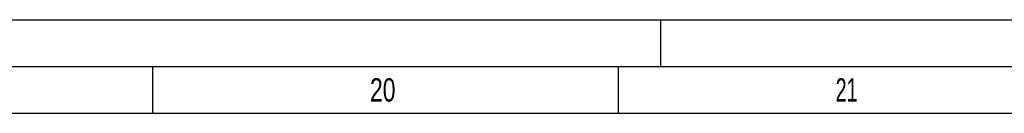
# Model space of a CAD drawing. Header units: millimetres. Extents: x 0 to 1189, y 0 to 841.
# Tile 167 of 169: x 930 to 1036, y 831 to 841. Entities that reach past the tile are written whole.
import ezdxf

# ---------------------------------------------------------------- set-up
doc = ezdxf.new("R2010")
doc.units = ezdxf.units.MM
doc.header["$LTSCALE"] = 65.395
doc.layers.get('0').update_dxf_attribs({"linetype": 'CONTINUOUS'})
doc.styles.add('TEXTSTYLE_2', font='txt')

msp = doc.modelspace()

# ---------------------------------------------------------------- linework, layer by layer
at = {"color": 5, "linetype": 'Continuous'}
for p, q in [((0, 841), (1189, 841)), ((999, 841), (999, 836)), ((944.5, 831), (944.5, 836)), ((994.5, 831), (994.5, 836)), ((10, 831), (1179, 831))]:
    msp.add_line(p, q, dxfattribs=at)
at = {"color": 6, "linetype": 'Continuous'}
msp.add_line((5, 836), (1184, 836), dxfattribs=at)

# ---------------------------------------------------------------- texts
at = {"color": 5, "linetype": 'Continuous', "style": 'TEXTSTYLE_2'}
for s, width, p in [('20', 0.738095, (967.806, 832.248)), ('21', 0.630952, (1017.806, 832.248))]:
    msp.add_text(s, height=2.50001, dxfattribs=dict(at, width=width)).set_placement(p)

doc.saveas('drawing.dxf')
